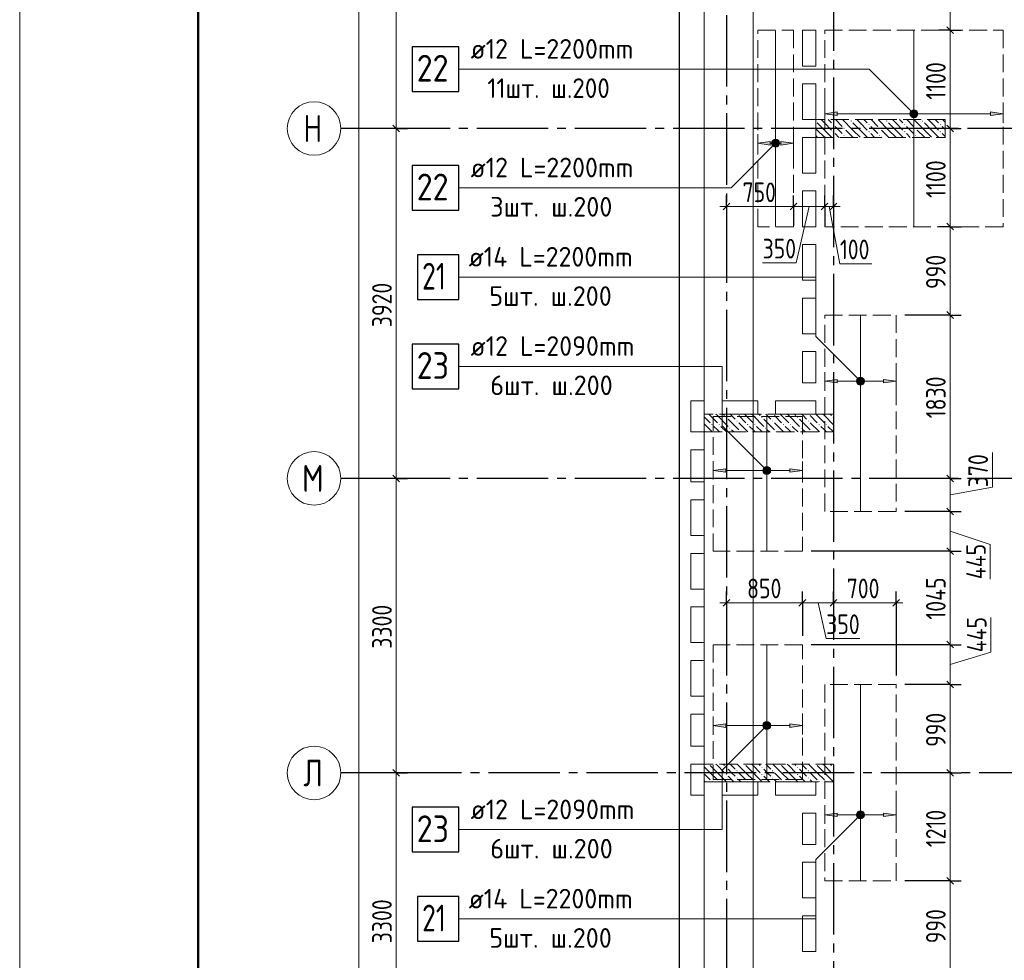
# Model space of a CAD drawing. Header units: millimetres. Extents: x 0 to 43617, y 0 to 59400.
# Tile 21 of 30: x 0 to 11037, y 36931 to 47469. Entities that reach past the tile are written whole.
import ezdxf

# ---------------------------------------------------------------- set-up
doc = ezdxf.new("R2010")
doc.units = ezdxf.units.MM
doc.linetypes.add('______2', pattern=[270, 200, -70])
doc.linetypes.add('______5', pattern=[1100, 800, -100, 100, -100])
for name, color, linetype, lineweight in [('Standard', 7, 'Continuous', 25), ('ДОП Верх по Х', 7, 'Continuous', 25), ('ЖБ Пилон', 180, 'Continuous', 25), ('Оси', 40, '______5', 18), ('Позиционная метка номер позиции', 7, 'Continuous', 13), ('Примечания', 7, 'Continuous', 25)]:
    doc.layers.add(name, color=color, linetype=linetype, lineweight=lineweight)
doc.layers.add('ЖБ Перекрытие верхний уровень', color=7, linetype='Continuous', lineweight=25, true_color=0xe0e0ff)
doc.styles.add('GOST 2.304-81', font='txt')
doc.styles.add('ISOCPEUR', font='txt')

msp = doc.modelspace()

# ---------------------------------------------------------------- hatches: boundary and pattern name
at = {"layer": 'ДОП Верх по Х', "linetype": 'Continuous', "lineweight": 13, "transparency": 33554687}
for points in [[(9164, 46395), (9024, 46415), (9164, 46435)], [(8414, 46065), (8274, 46085), (8414, 46105)], [(9164, 43399), (9024, 43419), (9164, 43439)], [(7914, 42399), (7774, 42419), (7914, 42439)], [(7914, 39541), (7774, 39561), (7914, 39581)], [(9164, 38541), (9024, 38561), (9164, 38581)]]:
    msp.add_hatch(color=7, dxfattribs=at).paths.add_polyline_path(points, flags=16)
for points in [[(9992, 46396), (9992, 46433), (9986, 46415)], [(9992, 46433), (10005, 46382), (10005, 46447)], [(9992, 46433), (9992, 46396), (10005, 46382)], [(10005, 46447), (10024, 46377), (10024, 46452)], [(10005, 46447), (10005, 46382), (10024, 46377)], [(10024, 46452), (10024, 46377), (10043, 46382)], [(10024, 46452), (10043, 46382), (10043, 46447)], [(10043, 46447), (10043, 46382), (10056, 46396)], [(10043, 46447), (10056, 46396), (10056, 46433)], [(10056, 46433), (10056, 46396), (10061, 46415)], [(10884, 46395), (11024, 46415), (10884, 46435)], [(8442, 46067), (8442, 46104), (8436, 46085)], [(8442, 46104), (8455, 46053), (8455, 46118)], [(8442, 46104), (8442, 46067), (8455, 46053)], [(8455, 46118), (8474, 46048), (8474, 46123)], [(8455, 46118), (8455, 46053), (8474, 46048)], [(8474, 46123), (8474, 46048), (8493, 46053)], [(8474, 46123), (8493, 46053), (8493, 46118)], [(8493, 46118), (8493, 46053), (8506, 46067)], [(8493, 46118), (8506, 46067), (8506, 46104)], [(8506, 46104), (8506, 46067), (8511, 46085)], [(8534, 46065), (8674, 46085), (8534, 46105)], [(9392, 43400), (9392, 43438), (9386, 43419)], [(9392, 43438), (9405, 43387), (9405, 43451)], [(9392, 43438), (9392, 43400), (9405, 43387)], [(9405, 43451), (9424, 43382), (9424, 43457)], [(9405, 43451), (9405, 43387), (9424, 43382)], [(9424, 43457), (9424, 43382), (9443, 43387)], [(9424, 43457), (9443, 43387), (9443, 43451)], [(9443, 43451), (9443, 43387), (9456, 43400)], [(9443, 43451), (9456, 43400), (9456, 43438)], [(9456, 43438), (9456, 43400), (9461, 43419)], [(9684, 43399), (9824, 43419), (9684, 43439)], [(8342, 42400), (8342, 42438), (8336, 42419)], [(8342, 42438), (8355, 42387), (8355, 42451)], [(8342, 42438), (8342, 42400), (8355, 42387)], [(8355, 42451), (8374, 42382), (8374, 42457)], [(8355, 42451), (8355, 42387), (8374, 42382)], [(8374, 42457), (8374, 42382), (8393, 42387)], [(8374, 42457), (8393, 42387), (8393, 42451)], [(8393, 42451), (8393, 42387), (8406, 42400)], [(8393, 42451), (8406, 42400), (8406, 42438)], [(8406, 42438), (8406, 42400), (8411, 42419)], [(8634, 42399), (8774, 42419), (8634, 42439)], [(8342, 39542), (8342, 39580), (8336, 39561)], [(8342, 39580), (8355, 39529), (8355, 39593)], [(8342, 39580), (8342, 39542), (8355, 39529)], [(8355, 39593), (8374, 39524), (8374, 39599)], [(8355, 39593), (8355, 39529), (8374, 39524)], [(8374, 39599), (8374, 39524), (8393, 39529)], [(8374, 39599), (8393, 39529), (8393, 39593)], [(8393, 39593), (8393, 39529), (8406, 39542)], [(8393, 39593), (8406, 39542), (8406, 39580)], [(8406, 39580), (8406, 39542), (8411, 39561)], [(8634, 39541), (8774, 39561), (8634, 39581)], [(9392, 38542), (9392, 38580), (9386, 38561)], [(9392, 38580), (9405, 38529), (9405, 38593)], [(9392, 38580), (9392, 38542), (9405, 38529)], [(9405, 38593), (9424, 38524), (9424, 38599)], [(9405, 38593), (9405, 38529), (9424, 38524)], [(9424, 38599), (9424, 38524), (9443, 38529)], [(9424, 38599), (9443, 38529), (9443, 38593)], [(9443, 38593), (9443, 38529), (9456, 38542)], [(9443, 38593), (9456, 38542), (9456, 38580)], [(9456, 38580), (9456, 38542), (9461, 38561)], [(9684, 38541), (9824, 38561), (9684, 38581)]]:
    msp.add_hatch(color=7, dxfattribs=at).paths.add_polyline_path(points)
at = {"layer": 'ЖБ Пилон', "linetype": 'Continuous', "lineweight": 18, "transparency": 33554687}
for points in [[(8924, 46337), (8927, 46333), (8924, 46330)], [(9114, 46293), (9121, 46300), (9127, 46293), (9121, 46287)], [(9234, 46253), (9241, 46260), (9247, 46253), (9241, 46247)], [(9314, 46333), (9321, 46340), (9327, 46333), (9321, 46327)], [(9514, 46293), (9521, 46300), (9527, 46293), (9521, 46287)], [(9634, 46253), (9641, 46260), (9647, 46253), (9641, 46247)], [(9714, 46333), (9721, 46340), (9727, 46333), (9721, 46327)], [(9914, 46293), (9921, 46300), (9927, 46293), (9921, 46287)], [(10034, 46253), (10041, 46260), (10047, 46253), (10041, 46247)], [(10114, 46333), (10121, 46340), (10127, 46333), (10121, 46327)], [(10314, 46293), (10321, 46300), (10327, 46293), (10321, 46287)], [(9114, 46213), (9121, 46220), (9127, 46213), (9121, 46207)], [(9234, 46173), (9241, 46180), (9247, 46173), (9241, 46167)], [(9514, 46213), (9521, 46220), (9527, 46213), (9521, 46207)], [(9634, 46173), (9641, 46180), (9647, 46173), (9641, 46167)], [(9914, 46213), (9921, 46220), (9927, 46213), (9921, 46207)], [(10034, 46173), (10041, 46180), (10047, 46173), (10041, 46167)], [(10314, 46213), (10321, 46220), (10327, 46213), (10321, 46207)], [(8044, 43050), (8041, 43047), (8038, 43050)], [(8444, 43050), (8441, 43047), (8438, 43050)], [(8844, 43050), (8841, 43047), (8838, 43050)], [(7754, 42933), (7761, 42940), (7767, 42933), (7761, 42927)], [(7834, 42933), (7841, 42940), (7847, 42933), (7841, 42927)], [(7914, 43013), (7921, 43020), (7927, 43013), (7921, 43007)], [(8034, 42973), (8041, 42980), (8047, 42973), (8041, 42967)], [(8154, 42933), (8161, 42940), (8167, 42933), (8161, 42927)], [(8234, 42933), (8241, 42940), (8247, 42933), (8241, 42927)], [(8314, 43013), (8321, 43020), (8327, 43013), (8321, 43007)], [(8434, 42973), (8441, 42980), (8447, 42973), (8441, 42967)], [(8554, 42933), (8561, 42940), (8567, 42933), (8561, 42927)], [(8634, 42933), (8641, 42940), (8647, 42933), (8641, 42927)], [(8714, 43013), (8721, 43020), (8727, 43013), (8721, 43007)], [(8834, 42973), (8841, 42980), (8847, 42973), (8841, 42967)], [(8954, 42933), (8961, 42940), (8967, 42933), (8961, 42927)], [(9034, 42933), (9041, 42940), (9047, 42933), (9041, 42927)], [(9114, 43013), (9121, 43020), (9124, 43017), (9124, 43010), (9121, 43007)], [(7674, 42853), (7681, 42860), (7687, 42853), (7684, 42850), (7678, 42850)], [(7954, 42893), (7961, 42900), (7967, 42893), (7961, 42887)], [(8074, 42853), (8081, 42860), (8087, 42853), (8084, 42850), (8078, 42850)], [(8354, 42893), (8361, 42900), (8367, 42893), (8361, 42887)], [(8474, 42853), (8481, 42860), (8487, 42853), (8484, 42850), (8478, 42850)], [(8754, 42893), (8761, 42900), (8767, 42893), (8761, 42887)], [(8874, 42853), (8881, 42860), (8887, 42853), (8884, 42850), (8878, 42850)], [(7724, 39130), (7721, 39127), (7718, 39130)], [(7914, 39093), (7921, 39100), (7927, 39093), (7921, 39087)], [(8124, 39130), (8121, 39127), (8118, 39130)], [(8314, 39093), (8321, 39100), (8327, 39093), (8321, 39087)], [(8524, 39130), (8521, 39127), (8518, 39130)], [(8714, 39093), (8721, 39100), (8727, 39093), (8721, 39087)], [(8924, 39130), (8921, 39127), (8918, 39130)], [(9114, 39093), (9121, 39100), (9124, 39097), (9124, 39090), (9121, 39087)], [(7914, 39013), (7921, 39020), (7927, 39013), (7921, 39007)], [(8034, 39053), (8041, 39060), (8047, 39053), (8041, 39047)], [(8034, 38973), (8041, 38980), (8047, 38973), (8041, 38967)], [(8314, 39013), (8321, 39020), (8327, 39013), (8321, 39007)], [(8434, 39053), (8441, 39060), (8447, 39053), (8441, 39047)], [(8434, 38973), (8441, 38980), (8447, 38973), (8441, 38967)], [(8714, 39013), (8721, 39020), (8727, 39013), (8721, 39007)], [(8834, 39053), (8841, 39060), (8847, 39053), (8841, 39047)], [(8834, 38973), (8841, 38980), (8847, 38973), (8841, 38967)], [(9114, 39013), (9121, 39020), (9124, 39017), (9124, 39010), (9121, 39007)], [(7754, 38933), (7761, 38940), (7767, 38933), (7764, 38930), (7758, 38930)], [(7834, 38933), (7841, 38940), (7847, 38933), (7844, 38930), (7838, 38930)], [(8154, 38933), (8161, 38940), (8167, 38933), (8164, 38930), (8158, 38930)], [(8234, 38933), (8241, 38940), (8247, 38933), (8244, 38930), (8238, 38930)], [(8554, 38933), (8561, 38940), (8567, 38933), (8564, 38930), (8558, 38930)], [(8634, 38933), (8641, 38940), (8647, 38933), (8644, 38930), (8638, 38930)], [(8954, 38933), (8961, 38940), (8967, 38933), (8964, 38930), (8958, 38930)], [(9034, 38933), (9041, 38940), (9047, 38933), (9044, 38930), (9038, 38930)]]:
    msp.add_hatch(color=7, dxfattribs=at).paths.add_polyline_path(points, flags=16)
at = {"layer": 'Позиционная метка номер позиции', "linetype": 'Continuous', "lineweight": 13, "transparency": 33554687}
for points in [[(9992, 46383), (10035, 46458), (9981, 46403)], [(9981, 46403), (10035, 46458), (10013, 46458)], [(9981, 46403), (10013, 46458), (9981, 46426)], [(9981, 46426), (10013, 46458), (9992, 46446)], [(9992, 46383), (10056, 46446), (10035, 46458)], [(10013, 46371), (10056, 46446), (9992, 46383)], [(10013, 46371), (10067, 46426), (10056, 46446)], [(10035, 46371), (10067, 46426), (10013, 46371)], [(10035, 46371), (10067, 46403), (10067, 46426)], [(10067, 46403), (10035, 46371), (10056, 46383)], [(8506, 46054), (8442, 46117), (8431, 46097)], [(8506, 46054), (8431, 46097), (8485, 46042)], [(8485, 46042), (8431, 46097), (8431, 46074)], [(8485, 46042), (8431, 46074), (8463, 46042)], [(8463, 46042), (8431, 46074), (8442, 46054)], [(8517, 46074), (8463, 46129), (8442, 46117)], [(8517, 46074), (8442, 46117), (8506, 46054)], [(8517, 46097), (8485, 46129), (8463, 46129)], [(8517, 46097), (8463, 46129), (8517, 46074)], [(8485, 46129), (8517, 46097), (8506, 46117)], [(9392, 43387), (9435, 43462), (9381, 43408)], [(9381, 43408), (9435, 43462), (9413, 43462)], [(9381, 43408), (9413, 43462), (9381, 43430)], [(9381, 43430), (9413, 43462), (9392, 43451)], [(9392, 43387), (9456, 43451), (9435, 43462)], [(9413, 43376), (9456, 43451), (9392, 43387)], [(9413, 43376), (9467, 43430), (9456, 43451)], [(9435, 43376), (9467, 43430), (9413, 43376)], [(9435, 43376), (9467, 43408), (9467, 43430)], [(9467, 43408), (9435, 43376), (9456, 43387)], [(8342, 42387), (8385, 42462), (8331, 42408)], [(8331, 42408), (8385, 42462), (8363, 42462)], [(8331, 42408), (8363, 42462), (8331, 42430)], [(8331, 42430), (8363, 42462), (8342, 42451)], [(8342, 42387), (8406, 42451), (8385, 42462)], [(8363, 42376), (8406, 42451), (8342, 42387)], [(8363, 42376), (8417, 42430), (8406, 42451)], [(8385, 42376), (8417, 42430), (8363, 42376)], [(8385, 42376), (8417, 42408), (8417, 42430)], [(8417, 42408), (8385, 42376), (8406, 42387)], [(8406, 39529), (8342, 39593), (8331, 39572)], [(8406, 39529), (8331, 39572), (8385, 39518)], [(8385, 39518), (8331, 39572), (8331, 39550)], [(8385, 39518), (8331, 39550), (8363, 39518)], [(8363, 39518), (8331, 39550), (8342, 39529)], [(8417, 39550), (8363, 39604), (8342, 39593)], [(8417, 39550), (8342, 39593), (8406, 39529)], [(8417, 39572), (8385, 39604), (8363, 39604)], [(8417, 39572), (8363, 39604), (8417, 39550)], [(8385, 39604), (8417, 39572), (8406, 39593)], [(9456, 38529), (9392, 38593), (9381, 38572)], [(9456, 38529), (9381, 38572), (9435, 38518)], [(9435, 38518), (9381, 38572), (9381, 38550)], [(9435, 38518), (9381, 38550), (9413, 38518)], [(9413, 38518), (9381, 38550), (9392, 38529)], [(9467, 38550), (9413, 38604), (9392, 38593)], [(9467, 38550), (9392, 38593), (9456, 38529)], [(9467, 38572), (9435, 38604), (9413, 38604)], [(9467, 38572), (9413, 38604), (9467, 38550)], [(9435, 38604), (9467, 38572), (9456, 38593)]]:
    msp.add_hatch(color=7, dxfattribs=at).paths.add_polyline_path(points)

# ---------------------------------------------------------------- linework, layer by layer
at = {"layer": 'Standard', "color": 7, "linetype": 'Continuous', "lineweight": 13, "transparency": 33554687}
for p, q in [((4221, 46250), (4221, 50170)), ((10430, 48340), (10430, 47350)), ((10430, 47350), (10430, 46250)), ((4221, 42330), (4221, 46250)), ((10430, 46250), (10430, 45150)), ((7924, 45375), (7849, 45375)), ((8674, 45375), (9024, 45375)), ((8849, 45375), (8704, 44744)), ((9024, 45375), (9124, 45375)), ((9074, 45375), (9194, 44735)), ((9124, 45375), (9199, 45375)), ((10430, 45150), (10430, 44160)), ((8704, 44744), (8328, 44744)), ((9194, 44735), (9553, 44735)), ((10430, 44160), (10430, 42330)), ((10904, 42231), (10904, 42622)), ((4221, 39030), (4221, 42330)), ((10430, 42330), (10430, 41960)), ((10430, 42145), (10904, 42231)), ((10430, 41960), (10430, 41513)), ((10430, 41737), (10880, 41591)), ((10430, 41513), (10430, 40467)), ((10880, 41591), (10880, 41201)), ((7924, 40937), (7849, 40937)), ((8774, 40937), (9124, 40937)), ((8949, 40937), (9041, 40536)), ((9124, 40937), (9824, 40937)), ((9824, 40937), (9899, 40937)), ((10888, 40382), (10888, 40773)), ((9041, 40536), (9417, 40536)), ((10430, 40467), (10430, 40020)), ((10430, 40244), (10888, 40382)), ((10430, 40020), (10430, 39030)), ((4221, 35730), (4221, 39030)), ((10430, 39030), (10430, 37820)), ((10430, 37820), (10430, 36830))]:
    msp.add_line(p, q, dxfattribs=at)
at = {"layer": 'Standard', "color": 7, "linetype": 'Continuous', "lineweight": 25, "transparency": 33554687}
for p, q in [((10392, 47388), (10467, 47313)), ((4258, 46213), (4183, 46288)), ((10392, 46288), (10467, 46213)), ((7886, 45337), (7961, 45412)), ((8636, 45337), (8711, 45412)), ((8986, 45337), (9061, 45412)), ((9086, 45337), (9161, 45412)), ((10392, 45188), (10467, 45113)), ((10392, 44198), (10467, 44123)), ((4258, 42293), (4183, 42368)), ((10392, 42368), (10467, 42293)), ((10392, 41998), (10467, 41923)), ((10392, 41551), (10467, 41476)), ((7886, 40899), (7961, 40974)), ((8736, 40899), (8811, 40974)), ((9086, 40899), (9161, 40974)), ((9786, 40899), (9861, 40974)), ((10392, 40505), (10467, 40430)), ((10392, 40058), (10467, 39983)), ((4258, 38993), (4183, 39068)), ((10392, 39068), (10467, 38993)), ((10392, 37858), (10467, 37783))]:
    msp.add_line(p, q, dxfattribs=at)
at = {"layer": 'Standard', "color": 251, "linetype": 'Continuous', "lineweight": -3, "true_color": 0x656565, "transparency": 33554687}
for p, q in [((10430, 47350), (10305, 47350)), ((10430, 47350), (10555, 47350)), ((10430, 47350), (10430, 47350)), ((4221, 46250), (4096, 46250)), ((4221, 46250), (4346, 46250)), ((10430, 46250), (10305, 46250)), ((10430, 46250), (10555, 46250)), ((10430, 46250), (10430, 46250)), ((7924, 45375), (7924, 45500)), ((8674, 45375), (8674, 45500)), ((9024, 45375), (9024, 45500)), ((9124, 45375), (9124, 45500)), ((7924, 45375), (7924, 45250)), ((7924, 45375), (7924, 45375)), ((8674, 45375), (8674, 45250)), ((8674, 45375), (8674, 45159)), ((9024, 45375), (9024, 45250)), ((9024, 45375), (9024, 45159)), ((9124, 45375), (9124, 45250)), ((9124, 45375), (9124, 45159)), ((10430, 45150), (10305, 45150)), ((10430, 45150), (10555, 45150)), ((10430, 45150), (10430, 45150)), ((10430, 44160), (10305, 44160)), ((10430, 44160), (10555, 44160)), ((4221, 42330), (4096, 42330)), ((4221, 42330), (4346, 42330)), ((10430, 42330), (10305, 42330)), ((10430, 42330), (10555, 42330)), ((10430, 41960), (10305, 41960)), ((10430, 41960), (10555, 41960)), ((10430, 41513), (10305, 41513)), ((10430, 41513), (10555, 41513)), ((7924, 40937), (7924, 41062)), ((8774, 40937), (8774, 41062)), ((9124, 40937), (9124, 41062)), ((9824, 40937), (9824, 41062)), ((7924, 40937), (7924, 40812)), ((7924, 40937), (7924, 40567)), ((8774, 40937), (8774, 40812)), ((9124, 40937), (9124, 40812)), ((9124, 40937), (9124, 40937)), ((9824, 40937), (9824, 40812)), ((9824, 40937), (9824, 40120)), ((10430, 40467), (10305, 40467)), ((10430, 40467), (10555, 40467)), ((10430, 40020), (10305, 40020)), ((10430, 40020), (10555, 40020)), ((4221, 39030), (4096, 39030)), ((4221, 39030), (4346, 39030)), ((10430, 39030), (10305, 39030)), ((10430, 39030), (10555, 39030)), ((10430, 39030), (10430, 39030)), ((10430, 37820), (10305, 37820)), ((10430, 37820), (10555, 37820))]:
    msp.add_line(p, q, dxfattribs=at)
at = {"layer": 'Standard', "color": 7, "linetype": 'Continuous', "lineweight": 13, "transparency": 33554687}
msp.add_lwpolyline([(0, 0), (42000, 0), (42000, 59400), (0, 59400), (0, 0)], close=True, dxfattribs=at)
for points in [[(42000, 59400), (0, 59400), (0, 0), (42000, 0), (42000, 59400)], [(42000, 59400), (0, 59400), (0, 0), (42000, 0), (42000, 59400)], [(7674, 10380), (33074, 10380), (33074, 57220), (7674, 57220), (7674, 10380)], [(3802, 10630), (3802, 33448), (3802, 33448), (3802, 57120)], [(7924, 45375), (8007, 45375), (8007, 45375), (8060, 45375), (8060, 45375), (8674, 45375)], [(7924, 40937), (8130, 40937), (8130, 40937), (8774, 40937)]]:
    msp.add_lwpolyline(points, dxfattribs=at)
at = {"layer": 'Standard', "color": 7, "linetype": 'Continuous', "lineweight": 50, "transparency": 33554687}
msp.add_lwpolyline([(2000, 58900), (41500, 58900), (41500, 500), (2000, 500), (2000, 58900)], close=True, dxfattribs=at)
at = {"layer": 'Standard', "color": 254, "linetype": 'Continuous', "lineweight": 13, "true_color": 0xc4c4ff, "transparency": 33554687}
msp.add_lwpolyline([(8224, 10930), (33143, 10930), (33143, 57289), (8224, 57289), (8224, 10930)], dxfattribs=at)
at = {"layer": 'Standard', "color": 7, "linetype": 'Continuous', "lineweight": 25, "transparency": 33554687}
msp.add_lwpolyline([(7394, 10100), (33074, 10100), (33074, 57220), (7394, 57220), (7394, 10100)], dxfattribs=at)
at = {"layer": 'Standard', "color": 251, "linetype": 'Continuous', "lineweight": -3, "true_color": 0x656565, "transparency": 33554687}
for points in [[(4221, 46250), (4204, 46250), (4204, 46250), (4204, 46250), (4204, 46250), (4204, 46250), (4204, 46250), (3700, 46250)], [(10430, 44160), (10413, 44160), (10413, 44160), (10413, 44160), (10413, 44160), (10413, 44160), (10413, 44160), (10413, 44160), (10413, 44160), (10413, 44160), (10413, 44160), (10413, 44160), (10413, 44160), (10413, 44160), (10413, 44160), (10413, 44160), (10413, 44160), (10413, 44160), (10413, 44160), (10413, 44160), (10413, 44160), (10413, 44160), (10413, 44160), (10413, 44160), (10413, 44160), (10413, 44160), (10413, 44160), (10413, 44160), (10413, 44160), (10413, 44160), (10413, 44160), (10413, 44160), (10413, 44160), (10413, 44160), (10413, 44160), (10413, 44160), (10413, 44160), (9924, 44160)], [(4221, 42330), (4204, 42330), (4204, 42330), (4204, 42330), (4204, 42330), (4204, 42330), (4204, 42330), (4204, 42330), (4204, 42330), (3700, 42330)], [(10430, 42330), (10413, 42330), (10413, 42330), (10413, 42330), (10413, 42330), (10413, 42330), (10413, 42330), (10413, 42330), (10413, 42330), (10413, 42330), (10413, 42330), (10413, 42330), (10413, 42330), (10413, 42330), (10413, 42330), (10413, 42330), (10413, 42330), (10413, 42330), (10413, 42330), (10413, 42330), (10413, 42330), (10413, 42330), (10413, 42330), (10413, 42330), (10413, 42330), (10413, 42330), (10413, 42330), (10413, 42330), (10413, 42330), (10413, 42330), (10413, 42330), (10413, 42330), (10413, 42330), (10413, 42330), (10413, 42330), (10401, 42330)], [(10430, 41960), (10413, 41960), (10413, 41960), (10413, 41960), (10413, 41960), (10413, 41960), (10413, 41960), (10413, 41960), (10413, 41960), (10413, 41960), (10413, 41960), (10413, 41960), (10413, 41960), (10413, 41960), (10413, 41960), (10413, 41960), (10413, 41960), (10413, 41960), (10413, 41960), (10413, 41960), (10413, 41960), (10413, 41960), (10413, 41960), (10413, 41960), (10413, 41960), (10413, 41960), (10413, 41960), (10413, 41960), (10413, 41960), (10413, 41960), (10413, 41960), (10413, 41960), (10413, 41960), (10413, 41960), (10413, 41960), (9924, 41960)], [(10430, 41513), (10413, 41513), (10413, 41513), (10413, 41513), (10413, 41513), (10413, 41513), (10413, 41513), (10413, 41513), (10413, 41513), (10413, 41513), (10413, 41513), (10413, 41513), (10413, 41513), (10413, 41513), (10413, 41513), (10413, 41513), (10413, 41513), (10413, 41513), (10413, 41513), (10413, 41513), (10413, 41513), (10413, 41513), (10413, 41513), (10413, 41513), (10413, 41513), (10413, 41513), (10413, 41513), (10413, 41513), (10413, 41513), (10413, 41513), (10413, 41513), (10413, 41513), (10413, 41513), (10413, 41513), (10413, 41513), (8874, 41513)], [(8774, 40937), (8774, 40659), (8774, 40659), (8774, 40567)], [(10430, 40467), (10413, 40467), (10413, 40467), (10413, 40467), (10413, 40467), (10413, 40467), (10413, 40467), (10413, 40467), (10413, 40467), (10413, 40467), (10413, 40467), (10413, 40467), (10413, 40467), (10413, 40467), (10413, 40467), (10413, 40467), (10413, 40467), (10413, 40467), (10413, 40467), (10413, 40467), (10413, 40467), (10413, 40467), (10413, 40467), (10413, 40467), (10413, 40467), (10413, 40467), (10413, 40467), (10413, 40467), (10413, 40467), (10413, 40467), (10413, 40467), (10413, 40467), (10413, 40467), (8874, 40467)], [(10430, 40020), (10413, 40020), (10413, 40020), (10413, 40020), (10413, 40020), (10413, 40020), (10413, 40020), (10413, 40020), (10413, 40020), (10413, 40020), (10413, 40020), (10413, 40020), (10413, 40020), (10413, 40020), (10413, 40020), (10413, 40020), (10413, 40020), (10413, 40020), (10413, 40020), (10413, 40020), (10413, 40020), (10413, 40020), (10413, 40020), (10413, 40020), (10413, 40020), (10413, 40020), (10413, 40020), (10413, 40020), (10413, 40020), (10413, 40020), (10413, 40020), (10413, 40020), (10413, 40020), (9924, 40020)], [(4221, 39030), (4204, 39030), (4204, 39030), (4204, 39030), (4204, 39030), (4204, 39030), (4204, 39030), (4204, 39030), (4204, 39030), (4204, 39030), (4204, 39030), (3700, 39030)], [(10430, 37820), (10413, 37820), (10413, 37820), (10413, 37820), (10413, 37820), (10413, 37820), (10413, 37820), (10413, 37820), (10413, 37820), (10413, 37820), (10413, 37820), (10413, 37820), (10413, 37820), (10413, 37820), (10413, 37820), (10413, 37820), (10413, 37820), (10413, 37820), (10413, 37820), (10413, 37820), (10413, 37820), (10413, 37820), (10413, 37820), (10413, 37820), (10413, 37820), (10413, 37820), (10413, 37820), (10413, 37820), (10413, 37820), (9924, 37820)]]:
    msp.add_lwpolyline(points, dxfattribs=at)
at = {"layer": 'ДОП Верх по Х', "color": 7, "linetype": 'Continuous', "lineweight": 18, "transparency": 33554687}
for p, q in [((8474, 47344), (8474, 45156)), ((10024, 47344), (10024, 45156)), ((9424, 44153), (9424, 41967)), ((8374, 41519), (8374, 43019)), ((8374, 40461), (8374, 38961)), ((9424, 37827), (9424, 40013))]:
    msp.add_line(p, q, dxfattribs=at)
at = {"layer": 'ДОП Верх по Х', "color": 7, "linetype": 'Continuous', "lineweight": 13, "transparency": 33554687}
for p, q in [((5035, 46915), (7121, 46915)), ((5035, 45585), (7121, 45585)), ((5013, 44585), (7121, 44585)), ((5035, 43585), (7121, 43585)), ((5035, 38395), (7121, 38395)), ((5013, 37395), (7121, 37395))]:
    msp.add_line(p, q, dxfattribs=at)
at = {"layer": 'ДОП Верх по Х', "color": 251, "linetype": 'Continuous', "lineweight": 13, "true_color": 0x494949, "transparency": 33554687}
for p, q in [((9024, 46415), (9024, 46515)), ((11024, 46415), (11024, 46515)), ((9024, 46415), (9164, 46435)), ((9164, 46395), (9024, 46415)), ((9024, 46415), (9024, 46315)), ((9024, 46415), (9024, 46415)), ((9164, 46435), (9164, 46395)), ((9164, 46415), (9994, 46415)), ((10024, 46452), (10024, 46452)), ((10024, 46377), (10024, 46377)), ((10054, 46415), (10884, 46415)), ((11024, 46415), (10884, 46435)), ((10884, 46435), (10884, 46395)), ((10884, 46395), (11024, 46415)), ((11024, 46415), (11024, 46315)), ((11024, 46415), (11024, 46415)), ((8274, 46085), (8274, 46185)), ((8674, 46085), (8674, 46185)), ((8274, 46085), (8414, 46105)), ((8414, 46065), (8274, 46085)), ((8274, 46085), (8274, 45985)), ((8274, 46085), (8274, 46085)), ((8414, 46105), (8414, 46065)), ((8414, 46085), (8444, 46085)), ((8474, 46123), (8474, 46123)), ((8474, 46048), (8474, 46048)), ((8504, 46085), (8534, 46085)), ((8674, 46085), (8534, 46105)), ((8534, 46105), (8534, 46065)), ((8534, 46065), (8674, 46085)), ((8674, 46085), (8674, 45985)), ((8674, 46085), (8674, 46085)), ((9024, 43419), (9024, 43519)), ((9824, 43419), (9824, 43519)), ((9024, 43419), (9164, 43439)), ((9164, 43399), (9024, 43419)), ((9024, 43419), (9024, 43319)), ((9024, 43419), (9024, 43419)), ((9164, 43439), (9164, 43399)), ((9164, 43419), (9394, 43419)), ((9424, 43457), (9424, 43457)), ((9424, 43382), (9424, 43382)), ((9454, 43419), (9684, 43419)), ((9824, 43419), (9684, 43439)), ((9684, 43439), (9684, 43399)), ((9684, 43399), (9824, 43419)), ((9824, 43419), (9824, 43319)), ((9824, 43419), (9824, 43419)), ((7774, 42419), (7774, 42519)), ((8774, 42419), (8774, 42519)), ((7774, 42419), (7914, 42439)), ((7914, 42399), (7774, 42419)), ((7774, 42419), (7774, 42319)), ((7774, 42419), (7774, 42419)), ((7914, 42439), (7914, 42399)), ((7914, 42419), (8344, 42419)), ((8374, 42457), (8374, 42457)), ((8404, 42419), (8634, 42419)), ((8774, 42419), (8634, 42439)), ((8634, 42439), (8634, 42399)), ((8634, 42399), (8774, 42419)), ((8774, 42419), (8774, 42319)), ((8774, 42419), (8774, 42419)), ((8374, 42382), (8374, 42382)), ((7774, 39561), (7774, 39661)), ((8774, 39561), (8774, 39661)), ((7774, 39561), (7914, 39581)), ((7914, 39541), (7774, 39561)), ((7774, 39561), (7774, 39461)), ((7774, 39561), (7774, 39561)), ((7914, 39581), (7914, 39541)), ((7914, 39561), (8344, 39561)), ((8374, 39599), (8374, 39599)), ((8374, 39524), (8374, 39524)), ((8404, 39561), (8634, 39561)), ((8774, 39561), (8634, 39581)), ((8634, 39581), (8634, 39541)), ((8634, 39541), (8774, 39561)), ((8774, 39561), (8774, 39461)), ((8774, 39561), (8774, 39561)), ((9024, 38561), (9024, 38661)), ((9824, 38561), (9824, 38661)), ((9024, 38561), (9164, 38581)), ((9164, 38541), (9024, 38561)), ((9024, 38561), (9024, 38461)), ((9024, 38561), (9024, 38561)), ((9164, 38581), (9164, 38541)), ((9164, 38561), (9394, 38561)), ((9424, 38599), (9424, 38599)), ((9424, 38524), (9424, 38524)), ((9454, 38561), (9684, 38561)), ((9824, 38561), (9684, 38581)), ((9684, 38581), (9684, 38541)), ((9684, 38541), (9824, 38561)), ((9824, 38561), (9824, 38461)), ((9824, 38561), (9824, 38561))]:
    msp.add_line(p, q, dxfattribs=at)
at = {"layer": 'ДОП Верх по Х', "color": 7, "linetype": 'Continuous', "lineweight": 25, "transparency": 33554687}
for points in [[(4401, 46665), (4921, 46665), (4921, 47165), (4401, 47165), (4401, 46665)], [(4401, 45335), (4921, 45335), (4921, 45835), (4401, 45835), (4401, 45335)], [(4461, 44335), (4921, 44335), (4921, 44835), (4461, 44835), (4461, 44335)], [(4401, 43335), (4921, 43335), (4921, 43835), (4401, 43835), (4401, 43335)], [(4401, 38145), (4921, 38145), (4921, 38645), (4401, 38645), (4401, 38145)], [(4461, 37145), (4921, 37145), (4921, 37645), (4461, 37645), (4461, 37145)]]:
    msp.add_lwpolyline(points, dxfattribs=at)
at = {"layer": 'ДОП Верх по Х', "color": 251, "linetype": 'Continuous', "lineweight": 13, "true_color": 0x494949, "transparency": 33554687}
for centre in [(10024, 46415), (8474, 46085), (9424, 43419), (8374, 42419), (8374, 39561), (9424, 38561)]:
    msp.add_circle(centre, 37.5, dxfattribs=at)
at = {"layer": 'ЖБ Перекрытие верхний уровень', "color": 7, "linetype": 'Continuous', "lineweight": 18, "transparency": 33554687}
for p, q in [((7394, 57220), (7394, 28680)), ((8774, 46950), (8774, 47350)), ((8774, 47350), (8924, 47350)), ((8924, 47350), (8924, 46950)), ((8924, 46950), (8774, 46950)), ((8774, 46350), (8774, 46750)), ((8774, 46750), (8924, 46750)), ((8924, 46750), (8924, 46350)), ((8924, 46350), (8774, 46350)), ((8774, 45750), (8774, 46150)), ((8774, 46150), (8924, 46150)), ((8924, 46150), (8924, 45750)), ((8924, 45750), (8774, 45750)), ((8774, 45150), (8774, 45550)), ((8774, 45550), (8924, 45550)), ((8924, 45550), (8924, 45150)), ((8924, 45150), (8774, 45150)), ((8774, 44550), (8774, 44950)), ((8774, 44950), (8924, 44950)), ((8924, 44950), (8924, 44550)), ((8924, 44550), (8774, 44550)), ((8774, 44350), (8924, 44350)), ((8774, 43950), (8774, 44350)), ((8924, 44350), (8924, 43950)), ((8924, 43950), (8774, 43950)), ((8774, 43750), (8924, 43750)), ((8774, 43400), (8774, 43750)), ((8924, 43750), (8924, 43400)), ((8924, 43400), (8774, 43400)), ((7524, 42850), (7524, 43200)), ((7524, 43200), (7674, 43200)), ((7674, 43200), (7674, 42850)), ((7874, 43050), (7874, 43200)), ((7874, 43200), (8274, 43200)), ((8274, 43200), (8274, 43050)), ((8474, 43050), (8474, 43200)), ((8474, 43200), (8924, 43200)), ((8924, 43200), (8924, 43050)), ((8274, 43050), (7874, 43050)), ((8924, 43050), (8474, 43050)), ((7674, 42850), (7524, 42850)), ((7524, 42290), (7524, 42650)), ((7524, 42650), (7674, 42650)), ((7674, 42650), (7674, 42290)), ((7674, 42290), (7524, 42290)), ((7524, 41690), (7524, 42090)), ((7524, 42090), (7674, 42090)), ((7674, 42090), (7674, 41690)), ((7674, 41690), (7524, 41690)), ((7524, 41490), (7674, 41490)), ((7524, 41090), (7524, 41490)), ((7674, 41490), (7674, 41090)), ((7674, 41090), (7524, 41090)), ((7524, 40890), (7674, 40890)), ((7524, 40490), (7524, 40890)), ((7674, 40890), (7674, 40490)), ((7674, 40490), (7524, 40490)), ((7524, 39890), (7524, 40290)), ((7524, 40290), (7674, 40290)), ((7674, 40290), (7674, 39890)), ((7674, 39890), (7524, 39890)), ((7524, 39330), (7524, 39690)), ((7524, 39690), (7674, 39690)), ((7674, 39690), (7674, 39330)), ((7674, 39330), (7524, 39330)), ((7524, 38780), (7524, 39130)), ((7524, 39130), (7674, 39130)), ((7674, 39130), (7674, 38780)), ((7874, 38780), (7874, 38930)), ((7874, 38930), (8274, 38930)), ((8274, 38930), (8274, 38780)), ((8474, 38930), (8924, 38930)), ((8474, 38780), (8474, 38930)), ((8924, 38930), (8924, 38780)), ((7674, 38780), (7524, 38780)), ((8274, 38780), (7874, 38780)), ((8924, 38780), (8474, 38780)), ((8774, 38230), (8774, 38580)), ((8774, 38580), (8924, 38580)), ((8924, 38580), (8924, 38230)), ((8924, 38230), (8774, 38230)), ((8774, 37630), (8774, 38030)), ((8774, 38030), (8924, 38030)), ((8924, 38030), (8924, 37630)), ((8924, 37630), (8774, 37630)), ((8774, 37030), (8774, 37430)), ((8774, 37430), (8924, 37430)), ((8924, 37430), (8924, 37030)), ((8924, 37030), (8774, 37030))]:
    msp.add_line(p, q, dxfattribs=at)
at = {"layer": 'ЖБ Пилон', "color": 253, "linetype": '______2', "lineweight": 13, "true_color": 0xa0a0a0, "transparency": 33554687}
for p, q in [((10374, 46350), (8924, 46350)), ((8924, 46350), (8924, 46150)), ((10374, 46150), (10374, 46350)), ((8924, 46150), (10374, 46150)), ((9124, 43050), (7674, 43050)), ((7674, 43050), (7674, 42850)), ((9124, 42850), (9124, 43050)), ((7674, 42850), (9124, 42850)), ((9124, 39130), (7674, 39130)), ((7674, 39130), (7674, 38930)), ((9124, 38930), (9124, 39130)), ((7674, 38930), (9124, 38930))]:
    msp.add_line(p, q, dxfattribs=at)
at = {"layer": 'ЖБ Пилон', "color": 9, "linetype": 'Continuous', "lineweight": 18, "true_color": 0xc7c7c7, "transparency": 33554687}
for p, q in [((8941, 46233), (8924, 46250)), ((8941, 46313), (9021, 46233)), ((9021, 46313), (8984, 46350)), ((9021, 46313), (9101, 46233)), ((9064, 46350), (9101, 46313)), ((9181, 46233), (9141, 46273)), ((9144, 46350), (9221, 46273)), ((9341, 46233), (9224, 46350)), ((9341, 46313), (9421, 46233)), ((9421, 46313), (9384, 46350)), ((9421, 46313), (9501, 46233)), ((9464, 46350), (9501, 46313)), ((9581, 46233), (9541, 46273)), ((9544, 46350), (9621, 46273)), ((9741, 46233), (9624, 46350)), ((9741, 46313), (9821, 46233)), ((9821, 46313), (9784, 46350)), ((9821, 46313), (9901, 46233)), ((9864, 46350), (9901, 46313)), ((9981, 46233), (9941, 46273)), ((9944, 46350), (10021, 46273)), ((10141, 46233), (10024, 46350)), ((10141, 46313), (10221, 46233)), ((10221, 46313), (10184, 46350)), ((10221, 46313), (10301, 46233)), ((10264, 46350), (10301, 46313)), ((10374, 46240), (10341, 46273)), ((10344, 46350), (10374, 46320)), ((8924, 46170), (8941, 46153)), ((8941, 46233), (9021, 46153)), ((9021, 46233), (9104, 46150)), ((9141, 46193), (9184, 46150)), ((9221, 46193), (9181, 46233)), ((9261, 46233), (9341, 46153)), ((9261, 46153), (9264, 46150)), ((9341, 46233), (9421, 46153)), ((9421, 46233), (9504, 46150)), ((9541, 46193), (9584, 46150)), ((9621, 46193), (9581, 46233)), ((9661, 46233), (9741, 46153)), ((9661, 46153), (9664, 46150)), ((9741, 46233), (9821, 46153)), ((9821, 46233), (9904, 46150)), ((9941, 46193), (9984, 46150)), ((10021, 46193), (9981, 46233)), ((10061, 46233), (10141, 46153)), ((10061, 46153), (10064, 46150)), ((10141, 46233), (10221, 46153)), ((10221, 46233), (10304, 46150)), ((10341, 46193), (10374, 46160)), ((7741, 43033), (7724, 43050)), ((7804, 43050), (7821, 43033)), ((7884, 43050), (7901, 43033)), ((7981, 43033), (7964, 43050)), ((8141, 43033), (8124, 43050)), ((8204, 43050), (8221, 43033)), ((8284, 43050), (8301, 43033)), ((8381, 43033), (8364, 43050)), ((8541, 43033), (8524, 43050)), ((8604, 43050), (8621, 43033)), ((8684, 43050), (8701, 43033)), ((8781, 43033), (8764, 43050)), ((8941, 43033), (8924, 43050)), ((9004, 43050), (9021, 43033)), ((9084, 43050), (9101, 43033)), ((7674, 43020), (7741, 42953)), ((7674, 42940), (7764, 42850)), ((7741, 43033), (7821, 42953)), ((7821, 43033), (7941, 42913)), ((7941, 42993), (8061, 42873)), ((8021, 42993), (7981, 43033)), ((8061, 43033), (8141, 42953)), ((8061, 42953), (8164, 42850)), ((8141, 43033), (8221, 42953)), ((8221, 43033), (8341, 42913)), ((8341, 42993), (8461, 42873)), ((8421, 42993), (8381, 43033)), ((8461, 43033), (8541, 42953)), ((8461, 42953), (8564, 42850)), ((8541, 43033), (8621, 42953)), ((8621, 43033), (8741, 42913)), ((8741, 42993), (8861, 42873)), ((8821, 42993), (8781, 43033)), ((8861, 43033), (8941, 42953)), ((8861, 42953), (8964, 42850)), ((8941, 43033), (9021, 42953)), ((9021, 43033), (9124, 42930)), ((7821, 42873), (7781, 42913)), ((7844, 42850), (7821, 42873)), ((7861, 42913), (7924, 42850)), ((7981, 42873), (8004, 42850)), ((8221, 42873), (8181, 42913)), ((8244, 42850), (8221, 42873)), ((8261, 42913), (8324, 42850)), ((8381, 42873), (8404, 42850)), ((8621, 42873), (8581, 42913)), ((8644, 42850), (8621, 42873)), ((8661, 42913), (8724, 42850)), ((8781, 42873), (8804, 42850)), ((9021, 42873), (8981, 42913)), ((9044, 42850), (9021, 42873)), ((9061, 42913), (9124, 42850)), ((7741, 39033), (7674, 39100)), ((7741, 39113), (7821, 39033)), ((7821, 39113), (7804, 39130)), ((7821, 39113), (7901, 39033)), ((7884, 39130), (7901, 39113)), ((7981, 39033), (7941, 39073)), ((7964, 39130), (8021, 39073)), ((8141, 39033), (8044, 39130)), ((8141, 39113), (8221, 39033)), ((8221, 39113), (8204, 39130)), ((8221, 39113), (8301, 39033)), ((8284, 39130), (8301, 39113)), ((8381, 39033), (8341, 39073)), ((8364, 39130), (8421, 39073)), ((8541, 39033), (8444, 39130)), ((8541, 39113), (8621, 39033)), ((8621, 39113), (8604, 39130)), ((8621, 39113), (8701, 39033)), ((8684, 39130), (8701, 39113)), ((8781, 39033), (8741, 39073)), ((8764, 39130), (8821, 39073)), ((8941, 39033), (8844, 39130)), ((8941, 39113), (9021, 39033)), ((9021, 39113), (9004, 39130)), ((9021, 39113), (9101, 39033)), ((9084, 39130), (9101, 39113)), ((7674, 39020), (7741, 38953)), ((7741, 39033), (7821, 38953)), ((7821, 39033), (7924, 38930)), ((7941, 38993), (8004, 38930)), ((8021, 38993), (7981, 39033)), ((8061, 39033), (8141, 38953)), ((8141, 39033), (8221, 38953)), ((8221, 39033), (8324, 38930)), ((8341, 38993), (8404, 38930)), ((8421, 38993), (8381, 39033)), ((8461, 39033), (8541, 38953)), ((8541, 39033), (8621, 38953)), ((8621, 39033), (8724, 38930)), ((8741, 38993), (8804, 38930)), ((8821, 38993), (8781, 39033)), ((8861, 39033), (8941, 38953)), ((8941, 39033), (9021, 38953)), ((9021, 39033), (9124, 38930)), ((7674, 38940), (7684, 38930)), ((8061, 38953), (8084, 38930)), ((8461, 38953), (8484, 38930)), ((8861, 38953), (8884, 38930))]:
    msp.add_line(p, q, dxfattribs=at)
at = {"layer": 'Оси', "color": 8, "linetype": '______5', "lineweight": -3, "transparency": 33554687}
for p, q in [((9124, 57820), (9124, 7100)), ((7924, 57420), (7924, 7100)), ((26824, 46250), (3600, 46250)), ((26824, 42330), (3600, 42330)), ((22554, 39030), (3600, 39030))]:
    msp.add_line(p, q, dxfattribs=at)
at = {"layer": 'Оси', "color": 7, "linetype": 'Continuous', "lineweight": 13, "transparency": 33554687}
for centre in [(3300, 46250), (3300, 42330), (3300, 39030)]:
    msp.add_circle(centre, 300, dxfattribs=at)
at = {"layer": 'Позиционная метка номер позиции', "color": 7, "linetype": 'Continuous', "lineweight": 13, "transparency": 33554687}
for p, q in [((9992, 46446), (9992, 46446)), ((9992, 46383), (9992, 46383)), ((10056, 46446), (10056, 46446)), ((10056, 46383), (10056, 46383)), ((8442, 46117), (8442, 46117)), ((8442, 46054), (8442, 46054)), ((8506, 46117), (8506, 46117)), ((8506, 46054), (8506, 46054)), ((9392, 43451), (9392, 43451)), ((9392, 43387), (9392, 43387)), ((9456, 43451), (9456, 43451)), ((9456, 43387), (9456, 43387)), ((8342, 42451), (8342, 42451)), ((8342, 42387), (8342, 42387)), ((8406, 42451), (8406, 42451)), ((8406, 42387), (8406, 42387)), ((8342, 39593), (8342, 39593)), ((8342, 39529), (8342, 39529)), ((8406, 39593), (8406, 39593)), ((8406, 39529), (8406, 39529)), ((9392, 38593), (9392, 38593)), ((9392, 38529), (9392, 38529)), ((9456, 38593), (9456, 38593)), ((9456, 38529), (9456, 38529))]:
    msp.add_line(p, q, dxfattribs=at)
for points in [[(10024, 46415), (9524, 46915), (4921, 46915)], [(8474, 46085), (7974, 45585), (4921, 45585)], [(9424, 43419), (8924, 43919), (8924, 44585), (4921, 44585)], [(8374, 42419), (7874, 42919), (7874, 43585), (4921, 43585)], [(8374, 39561), (7874, 39061), (7874, 38395), (4921, 38395)], [(9424, 38561), (8924, 38061), (8924, 37395), (4921, 37395)]]:
    msp.add_lwpolyline(points, dxfattribs=at)
for centre in [(10024, 46415), (8474, 46085), (9424, 43419), (8374, 42419), (8374, 39561), (9424, 38561)]:
    msp.add_circle(centre, 45, dxfattribs=at)
at = {"layer": 'Примечания', "color": 7, "linetype": '______2', "lineweight": 18, "transparency": 33554687}
for p, q in [((8274, 47350), (8674, 47350)), ((8274, 45150), (8274, 47350)), ((8674, 47350), (8674, 45150)), ((9024, 47350), (11024, 47350)), ((9024, 45150), (9024, 47350)), ((11024, 47350), (11024, 45150)), ((8674, 45150), (8274, 45150)), ((11024, 45150), (9024, 45150)), ((9024, 44160), (9824, 44160)), ((9024, 41960), (9024, 44160)), ((9824, 44160), (9824, 41960)), ((7774, 43025), (8774, 43025)), ((7774, 41513), (7774, 43025)), ((8774, 43025), (8774, 41513)), ((9824, 41960), (9024, 41960)), ((8774, 41513), (7774, 41513)), ((8774, 40467), (7774, 40467)), ((7774, 40467), (7774, 38955)), ((8774, 38955), (8774, 40467)), ((9824, 40020), (9024, 40020)), ((9024, 40020), (9024, 37820)), ((9824, 37820), (9824, 40020)), ((7774, 38955), (8774, 38955)), ((9024, 37820), (9824, 37820))]:
    msp.add_line(p, q, dxfattribs=at)

# ---------------------------------------------------------------- texts
at = {"layer": 'Standard', "color": 7, "linetype": 'Continuous', "lineweight": 25, "transparency": 33554687, "char_height": 220, "attachment_point": 7, "rotation": 90, "style": 'GOST 2.304-81'}
for s, insert, width in [('1100', (10380, 46573), 578.85), ('1100', (10380, 45473), 578.85), ('990', (10380, 44452), 531.97), ('3920', (4171, 44024), 657.06), ('1830', (10380, 43003), 610.17), ('370', (10854, 42231), 516.38), ('445', (10830, 41201), 516.4), ('1045', (10380, 40748), 610.16), ('3300', (4171, 40422), 641.46), ('445', (10838, 40382), 516.4), ('990', (10380, 39322), 531.97), ('1210', (10380, 38198), 578.85), ('3300', (4171, 37122), 641.48), ('990', (10380, 37122), 531.97)]:
    msp.add_mtext(s, dxfattribs=dict(at, insert=insert, width=width))
at = {"layer": 'Standard', "color": 7, "linetype": 'Continuous', "lineweight": 25, "transparency": 33554687, "char_height": 220, "attachment_point": 7, "style": 'GOST 2.304-81'}
for s, insert, width in [('750', (8103, 45425), 516.4), ('350', (8328, 44794), 500.82), ('100', (9194, 44785), 485.09), ('850', (8154, 40987), 516.4), ('700', (9271, 40987), 531.97), ('350', (9041, 40586), 500.81)]:
    msp.add_mtext(s, dxfattribs=dict(at, insert=insert, width=width))
at = {"layer": 'ДОП Верх по Х', "color": 7, "linetype": 'Continuous', "lineweight": 13, "transparency": 33554687, "attachment_point": 7, "style": 'ISOCPEUR'}
for s, insert, char_height, width in [('\\W0.96;ø12 L=2200mm ', (5055, 47032), 220, 2150.52), ('\\W0.87;22', (4451, 46775), 300, 550.8), ('\\W0.93;11шт. ш.200 ', (5242, 46592), 220, 1773.34), ('\\W0.96;ø12 L=2200mm ', (5055, 45703), 220, 2150.52), ('\\W0.87;22', (4451, 45445), 300, 550.8), ('\\W0.97;3шт. ш.200 ', (5275, 45263), 220, 1712.33), ('\\W0.96;ø14 L=2200mm ', (5033, 44703), 220, 2172.6), ('\\W0.75;21', (4511, 44445), 300, 472.27), ('\\W0.97;5шт. ш.200 ', (5264, 44263), 220, 1712.32), ('\\W0.96;ø12 L=2090mm ', (5055, 43703), 220, 2150.52), ('\\W0.87;23', (4451, 43445), 300, 550.8), ('\\W0.97;6шт. ш.200 ', (5275, 43263), 220, 1712.33), ('\\W0.96;ø12 L=2090mm ', (5055, 38512), 220, 2150.52), ('\\W0.87;23', (4451, 38255), 300, 550.8), ('\\W0.97;6шт. ш.200 ', (5275, 38072), 220, 1712.33), ('\\W0.96;ø14 L=2200mm ', (5033, 37512), 220, 2172.6), ('\\W0.75;21', (4511, 37255), 300, 472.27), ('\\W0.97;5шт. ш.200 ', (5264, 37072), 220, 1712.32)]:
    msp.add_mtext(s, dxfattribs=dict(at, insert=insert, char_height=char_height, width=width))
at = {"layer": 'Оси', "color": 7, "linetype": 'Continuous', "lineweight": 25, "transparency": 33554687, "char_height": 300, "attachment_point": 7, "style": 'ISOCPEUR'}
for s, insert, width in [('\\W0.80;Н', (3180, 46100), 359.83), ('\\W0.82;М', (3165, 42180), 392.65), ('\\W0.80;Л', (3180, 38880), 359.83)]:
    msp.add_mtext(s, dxfattribs=dict(at, insert=insert, width=width))

doc.saveas('drawing.dxf')
